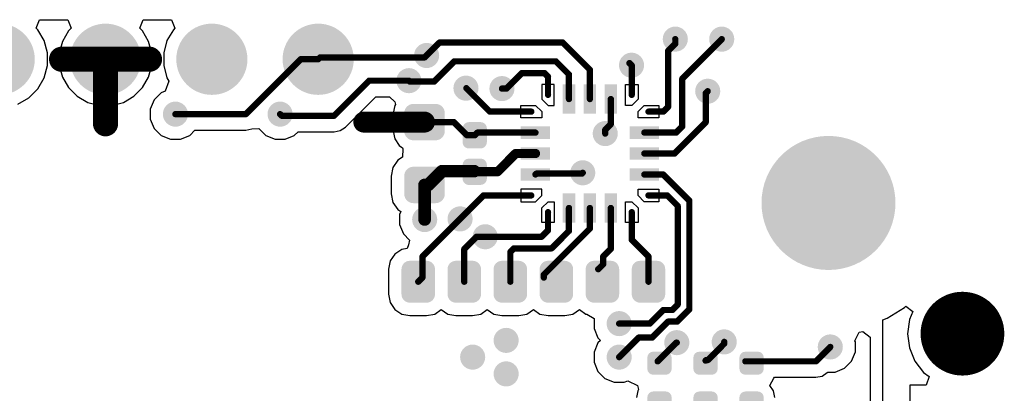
# Model space of a CAD drawing. Header units: inches. Extents: x 0.3 to 40.7, y 0.3 to 25.1.
# Tile 7 of 7: x 17.2 to 40.7, y 16.1 to 25.1. Entities that reach past the tile are written whole.
import ezdxf

# ---------------------------------------------------------------- set-up
doc = ezdxf.new("R2010")
doc.units = ezdxf.units.IN
for name, color, linetype in [('Pad Holes', 156, 'Continuous'), ('TOP', 1, 'Continuous'), ('Via Holes', 16, 'Continuous')]:
    doc.layers.add(name, color=color, linetype=linetype)

# ---------------------------------------------------------------- blocks, each defined once
blk = doc.blocks.new('RES_0402_2961')
at = {"layer": 'TOP'}
h = blk.add_hatch(color=1, dxfattribs=at)
edge = h.paths.add_edge_path()
edge.add_arc((-0.34, -0.15), 0.14, 270, 360)
edge.add_line((-0.2, -0.15), (-0.2, 0.15))
edge.add_arc((-0.34, 0.15), 0.14, 0, 90)
edge.add_line((-0.34, 0.29), (-0.61, 0.29))
edge.add_arc((-0.61, 0.15), 0.14, 90, 180)
edge.add_line((-0.75, 0.15), (-0.75, -0.15))
edge.add_arc((-0.61, -0.15), 0.14, 180, 270)
edge.add_line((-0.61, -0.29), (-0.34, -0.29))
h = blk.add_hatch(color=1, dxfattribs=at)
edge = h.paths.add_edge_path()
edge.add_arc((0.34, 0.15), 0.14, 90, 180)
edge.add_line((0.2, 0.15), (0.2, -0.15))
edge.add_arc((0.34, -0.15), 0.14, 180, 270)
edge.add_line((0.34, -0.29), (0.61, -0.29))
edge.add_arc((0.61, -0.15), 0.14, 270, 360)
edge.add_line((0.75, -0.15), (0.75, 0.15))
edge.add_arc((0.61, 0.15), 0.14, 0, 90)
edge.add_line((0.61, 0.29), (0.34, 0.29))
blk = doc.blocks.new('F_____________1___F_________1_2964')
at = {"layer": 'TOP'}
h = blk.add_hatch(color=1, dxfattribs=at)
edge = h.paths.add_edge_path()
edge.add_arc((0, 0), 0.5, 0, 360)
for points, const_width in [([(0.5, 0, 1), (-0.5, 0, 1)], 1), ([(-0.75, 0, 1), (-0.25, 0, 1)], 0.5), ([(0.25, 0, 1), (0.75, 0, 1)], 0.5)]:
    blk.add_lwpolyline(points, format="xyb", close=True, dxfattribs=dict(at, const_width=const_width))
blk = doc.blocks.new('CAP_0603_2965')
at = {"layer": 'TOP'}
h = blk.add_hatch(color=1, dxfattribs=at)
edge = h.paths.add_edge_path()
edge.add_arc((-0.537, -0.263), 0.222, 270, 360)
edge.add_line((-0.315, -0.263), (-0.315, 0.263))
edge.add_arc((-0.537, 0.263), 0.222, 0, 90)
edge.add_line((-0.537, 0.485), (-0.963, 0.485))
edge.add_arc((-0.963, 0.263), 0.222, 90, 180)
edge.add_line((-1.185, 0.263), (-1.185, -0.263))
edge.add_arc((-0.963, -0.263), 0.222, 180, 270)
edge.add_line((-0.963, -0.485), (-0.537, -0.485))
h = blk.add_hatch(color=1, dxfattribs=at)
edge = h.paths.add_edge_path()
edge.add_arc((0.537, 0.263), 0.222, 90, 180)
edge.add_line((0.315, 0.263), (0.315, -0.263))
edge.add_arc((0.537, -0.263), 0.222, 180, 270)
edge.add_line((0.537, -0.485), (0.963, -0.485))
edge.add_arc((0.963, -0.263), 0.222, 270, 360)
edge.add_line((1.185, -0.263), (1.185, 0.263))
edge.add_arc((0.963, 0.263), 0.222, 0, 90)
edge.add_line((0.963, 0.485), (0.537, 0.485))
blk = doc.blocks.new('CAP_0402_2966')
at = {"layer": 'TOP'}
h = blk.add_hatch(color=1, dxfattribs=at)
edge = h.paths.add_edge_path()
edge.add_arc((-0.271, -0.139), 0.151, 270, 360)
edge.add_line((-0.12, -0.139), (-0.12, 0.139))
edge.add_arc((-0.271, 0.139), 0.151, 0, 90)
edge.add_line((-0.271, 0.29), (-0.599, 0.29))
edge.add_arc((-0.599, 0.139), 0.151, 90, 180)
edge.add_line((-0.75, 0.139), (-0.75, -0.139))
edge.add_arc((-0.599, -0.139), 0.151, 180, 270)
edge.add_line((-0.599, -0.29), (-0.271, -0.29))
h = blk.add_hatch(color=1, dxfattribs=at)
edge = h.paths.add_edge_path()
edge.add_arc((0.271, 0.139), 0.151, 90, 180)
edge.add_line((0.12, 0.139), (0.12, -0.139))
edge.add_arc((0.271, -0.139), 0.151, 180, 270)
edge.add_line((0.271, -0.29), (0.599, -0.29))
edge.add_arc((0.599, -0.139), 0.151, 270, 360)
edge.add_line((0.75, -0.139), (0.75, 0.139))
edge.add_arc((0.599, 0.139), 0.151, 0, 90)
edge.add_line((0.599, 0.29), (0.271, 0.29))
blk = doc.blocks.new('RES_0402_2967')
at = {"layer": 'TOP'}
h = blk.add_hatch(color=1, dxfattribs=at)
edge = h.paths.add_edge_path()
edge.add_arc((-0.34, -0.15), 0.14, 270, 360)
edge.add_line((-0.2, -0.15), (-0.2, 0.15))
edge.add_arc((-0.34, 0.15), 0.14, 0, 90)
edge.add_line((-0.34, 0.29), (-0.61, 0.29))
edge.add_arc((-0.61, 0.15), 0.14, 90, 180)
edge.add_line((-0.75, 0.15), (-0.75, -0.15))
edge.add_arc((-0.61, -0.15), 0.14, 180, 270)
edge.add_line((-0.61, -0.29), (-0.34, -0.29))
h = blk.add_hatch(color=1, dxfattribs=at)
edge = h.paths.add_edge_path()
edge.add_arc((0.34, 0.15), 0.14, 90, 180)
edge.add_line((0.2, 0.15), (0.2, -0.15))
edge.add_arc((0.34, -0.15), 0.14, 180, 270)
edge.add_line((0.34, -0.29), (0.61, -0.29))
edge.add_arc((0.61, -0.15), 0.14, 270, 360)
edge.add_line((0.75, -0.15), (0.75, 0.15))
edge.add_arc((0.61, 0.15), 0.14, 0, 90)
edge.add_line((0.61, 0.29), (0.34, 0.29))
blk = doc.blocks.new('RES_0402_2969')
at = {"layer": 'TOP'}
h = blk.add_hatch(color=1, dxfattribs=at)
edge = h.paths.add_edge_path()
edge.add_arc((-0.34, -0.15), 0.14, 270, 360)
edge.add_line((-0.2, -0.15), (-0.2, 0.15))
edge.add_arc((-0.34, 0.15), 0.14, 0, 90)
edge.add_line((-0.34, 0.29), (-0.61, 0.29))
edge.add_arc((-0.61, 0.15), 0.14, 90, 180)
edge.add_line((-0.75, 0.15), (-0.75, -0.15))
edge.add_arc((-0.61, -0.15), 0.14, 180, 270)
edge.add_line((-0.61, -0.29), (-0.34, -0.29))
h = blk.add_hatch(color=1, dxfattribs=at)
edge = h.paths.add_edge_path()
edge.add_arc((0.34, 0.15), 0.14, 90, 180)
edge.add_line((0.2, 0.15), (0.2, -0.15))
edge.add_arc((0.34, -0.15), 0.14, 180, 270)
edge.add_line((0.34, -0.29), (0.61, -0.29))
edge.add_arc((0.61, -0.15), 0.14, 270, 360)
edge.add_line((0.75, -0.15), (0.75, 0.15))
edge.add_arc((0.61, 0.15), 0.14, 0, 90)
edge.add_line((0.61, 0.29), (0.34, 0.29))
blk = doc.blocks.new('UFQFPN20_2972')
at = {"layer": 'TOP'}
for points in [[(-0.65, 1.65), (-0.35, 1.65), (-0.35, 0.95), (-0.65, 0.95)], [(-0.15, 1.65), (0.15, 1.65), (0.15, 0.95), (-0.15, 0.95)], [(0.35, 1.65), (0.65, 1.65), (0.65, 0.95), (0.35, 0.95)], [(-1.65, 0.35), (-1.65, 0.65), (-0.95, 0.65), (-0.95, 0.35)], [(0.95, 0.35), (0.95, 0.65), (1.65, 0.65), (1.65, 0.35)], [(-1.65, -0.15), (-1.65, 0.15), (-0.95, 0.15), (-0.95, -0.15)], [(0.95, -0.15), (0.95, 0.15), (1.65, 0.15), (1.65, -0.15)], [(-1.65, -0.65), (-1.65, -0.35), (-0.95, -0.35), (-0.95, -0.65)], [(0.95, -0.65), (0.95, -0.35), (1.65, -0.35), (1.65, -0.65)], [(-0.65, -0.95), (-0.35, -0.95), (-0.35, -1.65), (-0.65, -1.65)], [(-0.15, -0.95), (0.15, -0.95), (0.15, -1.65), (-0.15, -1.65)], [(0.35, -0.95), (0.65, -0.95), (0.65, -1.65), (0.35, -1.65)]]:
    blk.add_hatch(color=1, dxfattribs=at).paths.add_polyline_path(points)
for p, q in [((-1.15, 1.65), (-1.15, 1.3)), ((-0.85, 1.65), (-1.15, 1.65)), ((-0.85, 1.15), (-0.85, 1.65)), ((0.85, 1.15), (0.85, 1.65)), ((0.85, 1.65), (1.15, 1.65)), ((1.15, 1.65), (1.15, 1.3)), ((-1.15, 1.3), (-1, 1.15)), ((1.15, 1.3), (1, 1.15)), ((-1.65, 0.85), (-1.65, 1.15)), ((-1.65, 1.15), (-1.3, 1.15)), ((-1.3, 1.15), (-1.15, 1)), ((-1.15, 1), (-1.15, 0.85)), ((-1, 1.15), (-0.85, 1.15)), ((1, 1.15), (0.85, 1.15)), ((1.15, 1), (1.3, 1.15)), ((1.15, 0.85), (1.15, 1)), ((1.3, 1.15), (1.65, 1.15)), ((1.65, 1.15), (1.65, 0.85)), ((-1.15, 0.85), (-1.65, 0.85)), ((1.65, 0.85), (1.15, 0.85)), ((-1.15, -0.85), (-1.65, -0.85)), ((-1.65, -0.85), (-1.65, -1.15)), ((-1.15, -1), (-1.15, -0.85)), ((1.15, -0.85), (1.65, -0.85)), ((1.15, -1), (1.15, -0.85)), ((1.65, -0.85), (1.65, -1.15)), ((-1.65, -1.15), (-1.3, -1.15)), ((-1.3, -1.15), (-1.15, -1)), ((-1.15, -1.3), (-1, -1.15)), ((-1, -1.15), (-0.85, -1.15)), ((-0.85, -1.15), (-0.85, -1.65)), ((0.85, -1.65), (0.85, -1.15)), ((0.85, -1.15), (1, -1.15)), ((1, -1.15), (1.15, -1.3)), ((1.3, -1.15), (1.15, -1)), ((1.65, -1.15), (1.3, -1.15)), ((-1.15, -1.65), (-1.15, -1.3)), ((1.15, -1.3), (1.15, -1.65)), ((-0.85, -1.65), (-1.15, -1.65)), ((1.15, -1.65), (0.85, -1.65))]:
    blk.add_line(p, q, dxfattribs=at)
blk = doc.blocks.new('PIN_HEADER_2_54___VERT__1_4POS_F_________1_3018')
at = {"layer": 'Pad Holes'}
h = blk.add_hatch(color=7, dxfattribs=at)
edge = h.paths.add_edge_path()
edge.add_arc((-3.81, 0), 0.5, 0, 360)
h = blk.add_hatch(color=7, dxfattribs=at)
edge = h.paths.add_edge_path()
edge.add_arc((-1.27, 0), 0.5, 0, 360)
h = blk.add_hatch(color=7, dxfattribs=at)
edge = h.paths.add_edge_path()
edge.add_arc((1.27, 0), 0.5, 0, 360)
h = blk.add_hatch(color=7, dxfattribs=at)
edge = h.paths.add_edge_path()
edge.add_arc((3.81, 0), 0.5, 0, 360)
at = {"layer": 'TOP'}
h = blk.add_hatch(color=1, dxfattribs=at)
edge = h.paths.add_edge_path()
edge.add_arc((-3.81, 0), 0.85, 0, 360)
h = blk.add_hatch(color=1, dxfattribs=at)
edge = h.paths.add_edge_path()
edge.add_arc((-1.27, 0), 0.85, 0, 360)
h = blk.add_hatch(color=1, dxfattribs=at)
edge = h.paths.add_edge_path()
edge.add_arc((1.27, 0), 0.85, 0, 360)
h = blk.add_hatch(color=1, dxfattribs=at)
edge = h.paths.add_edge_path()
edge.add_arc((3.81, 0), 0.85, 0, 360)

msp = doc.modelspace()

# ---------------------------------------------------------------- hatches: boundary and pattern name
at = {"layer": 'Pad Holes'}
h = msp.add_hatch(color=7, dxfattribs=at)
edge = h.paths.add_edge_path()
edge.add_arc((36.5, 20.68), 1.6, 0, 360)
at = {"layer": 'TOP'}
h = msp.add_hatch(color=1, dxfattribs=at)
edge = h.paths.add_edge_path()
edge.add_arc((32.841, 24.591), 0.3, 0, 360)
h = msp.add_hatch(color=1, dxfattribs=at)
edge = h.paths.add_edge_path()
edge.add_arc((33.95, 24.59), 0.3, 0, 360)
h = msp.add_hatch(color=1, dxfattribs=at)
edge = h.paths.add_edge_path()
edge.add_arc((26.9, 24.2), 0.3, 0, 360)
h = msp.add_hatch(color=1, dxfattribs=at)
edge = h.paths.add_edge_path()
edge.add_arc((31.795, 23.968), 0.3, 0, 360)
h = msp.add_hatch(color=1, dxfattribs=at)
edge = h.paths.add_edge_path()
edge.add_arc((26.477, 23.599), 0.3, 0, 360)
h = msp.add_hatch(color=1, dxfattribs=at)
edge = h.paths.add_edge_path()
edge.add_arc((27.84, 23.42), 0.3, 0, 360)
h = msp.add_hatch(color=1, dxfattribs=at)
edge = h.paths.add_edge_path()
edge.add_arc((28.7, 23.41), 0.3, 0, 360)
h = msp.add_hatch(color=1, dxfattribs=at)
edge = h.paths.add_edge_path()
edge.add_arc((33.615, 23.347), 0.3, 0, 360)
h = msp.add_hatch(color=1, dxfattribs=at)
edge = h.paths.add_edge_path()
edge.add_arc((20.9, 22.8), 0.3, 0, 360)
h = msp.add_hatch(color=1, dxfattribs=at)
edge = h.paths.add_edge_path()
edge.add_arc((23.4, 22.8), 0.3, 0, 360)
h = msp.add_hatch(color=1, dxfattribs=at)
edge = h.paths.add_edge_path()
edge.add_arc((31.167, 22.336), 0.3, 0, 360)
h = msp.add_hatch(color=1, dxfattribs=at)
edge = h.paths.add_edge_path()
edge.add_arc((36.5, 20.68), 1.5, 0, 360)
h = msp.add_hatch(color=1, dxfattribs=at)
edge = h.paths.add_edge_path()
edge.add_arc((30.63, 21.4), 0.3, 0, 360)
h = msp.add_hatch(color=1, dxfattribs=at)
edge = h.paths.add_edge_path()
edge.add_arc((26.854, 20.284), 0.3, 0, 360)
h = msp.add_hatch(color=1, dxfattribs=at)
edge = h.paths.add_edge_path()
edge.add_arc((27.7, 20.3), 0.3, 0, 360)
h = msp.add_hatch(color=1, dxfattribs=at)
edge = h.paths.add_edge_path()
edge.add_arc((28.3, 19.873), 0.3, 0, 360)
h = msp.add_hatch(color=1, dxfattribs=at)
edge = h.paths.add_edge_path()
edge.add_arc((26.9, 18.5), 0.2, 270, 360)
edge.add_line((27.1, 18.5), (27.1, 19.1))
edge.add_arc((26.9, 19.1), 0.2, 0, 90)
edge.add_line((26.9, 19.3), (26.5, 19.3))
edge.add_arc((26.5, 19.1), 0.2, 90, 180)
edge.add_line((26.3, 19.1), (26.3, 18.5))
edge.add_arc((26.5, 18.5), 0.2, 180, 270)
edge.add_line((26.5, 18.3), (26.9, 18.3))
h = msp.add_hatch(color=1, dxfattribs=at)
edge = h.paths.add_edge_path()
edge.add_arc((28, 18.5), 0.2, 270, 360)
edge.add_line((28.2, 18.5), (28.2, 19.1))
edge.add_arc((28, 19.1), 0.2, 0, 90)
edge.add_line((28, 19.3), (27.6, 19.3))
edge.add_arc((27.6, 19.1), 0.2, 90, 180)
edge.add_line((27.4, 19.1), (27.4, 18.5))
edge.add_arc((27.6, 18.5), 0.2, 180, 270)
edge.add_line((27.6, 18.3), (28, 18.3))
h = msp.add_hatch(color=1, dxfattribs=at)
edge = h.paths.add_edge_path()
edge.add_arc((28.7, 19.1), 0.2, 90, 180)
edge.add_line((28.5, 19.1), (28.5, 18.5))
edge.add_arc((28.7, 18.5), 0.2, 180, 270)
edge.add_line((28.7, 18.3), (29.1, 18.3))
edge.add_arc((29.1, 18.5), 0.2, 270, 360)
edge.add_line((29.3, 18.5), (29.3, 19.1))
edge.add_arc((29.1, 19.1), 0.2, 0, 90)
edge.add_line((29.1, 19.3), (28.7, 19.3))
h = msp.add_hatch(color=1, dxfattribs=at)
edge = h.paths.add_edge_path()
edge.add_arc((29.8, 19.1), 0.2, 90, 180)
edge.add_line((29.6, 19.1), (29.6, 18.5))
edge.add_arc((29.8, 18.5), 0.2, 180, 270)
edge.add_line((29.8, 18.3), (30.2, 18.3))
edge.add_arc((30.2, 18.5), 0.2, 270, 360)
edge.add_line((30.4, 18.5), (30.4, 19.1))
edge.add_arc((30.2, 19.1), 0.2, 0, 90)
edge.add_line((30.2, 19.3), (29.8, 19.3))
h = msp.add_hatch(color=1, dxfattribs=at)
edge = h.paths.add_edge_path()
edge.add_arc((30.9, 19.1), 0.2, 90, 180)
edge.add_line((30.7, 19.1), (30.7, 18.5))
edge.add_arc((30.9, 18.5), 0.2, 180, 270)
edge.add_line((30.9, 18.3), (31.3, 18.3))
edge.add_arc((31.3, 18.5), 0.2, 270, 360)
edge.add_line((31.5, 18.5), (31.5, 19.1))
edge.add_arc((31.3, 19.1), 0.2, 0, 90)
edge.add_line((31.3, 19.3), (30.9, 19.3))
h = msp.add_hatch(color=1, dxfattribs=at)
edge = h.paths.add_edge_path()
edge.add_arc((32, 19.1), 0.2, 90, 180)
edge.add_line((31.8, 19.1), (31.8, 18.5))
edge.add_arc((32, 18.5), 0.2, 180, 270)
edge.add_line((32, 18.3), (32.4, 18.3))
edge.add_arc((32.4, 18.5), 0.2, 270, 360)
edge.add_line((32.6, 18.5), (32.6, 19.1))
edge.add_arc((32.4, 19.1), 0.2, 0, 90)
edge.add_line((32.4, 19.3), (32, 19.3))
h = msp.add_hatch(color=1, dxfattribs=at)
edge = h.paths.add_edge_path()
edge.add_arc((31.5, 17.8), 0.3, 0, 360)
h = msp.add_hatch(color=1, dxfattribs=at)
edge = h.paths.add_edge_path()
edge.add_arc((28.8, 17.4), 0.3, 0, 360)
h = msp.add_hatch(color=1, dxfattribs=at)
edge = h.paths.add_edge_path()
edge.add_arc((32.877, 17.346), 0.3, 0, 360)
h = msp.add_hatch(color=1, dxfattribs=at)
edge = h.paths.add_edge_path()
edge.add_arc((34.009, 17.364), 0.3, 0, 360)
h = msp.add_hatch(color=1, dxfattribs=at)
edge = h.paths.add_edge_path()
edge.add_arc((36.543, 17.243), 0.3, 0, 360)
h = msp.add_hatch(color=1, dxfattribs=at)
edge = h.paths.add_edge_path()
edge.add_arc((28, 17), 0.3, 0, 360)
h = msp.add_hatch(color=1, dxfattribs=at)
edge = h.paths.add_edge_path()
edge.add_arc((31.5, 17), 0.3, 0, 360)
h = msp.add_hatch(color=1, dxfattribs=at)
edge = h.paths.add_edge_path()
edge.add_arc((28.8, 16.6), 0.3, 0, 360)
at = {"layer": 'Via Holes'}
h = msp.add_hatch(color=7, dxfattribs=at)
edge = h.paths.add_edge_path()
edge.add_arc((32.841, 24.591), 0.15, 0, 360)
h = msp.add_hatch(color=7, dxfattribs=at)
edge = h.paths.add_edge_path()
edge.add_arc((33.95, 24.59), 0.15, 0, 360)
h = msp.add_hatch(color=7, dxfattribs=at)
edge = h.paths.add_edge_path()
edge.add_arc((26.9, 24.2), 0.15, 0, 360)
h = msp.add_hatch(color=7, dxfattribs=at)
edge = h.paths.add_edge_path()
edge.add_arc((31.795, 23.968), 0.15, 0, 360)
h = msp.add_hatch(color=7, dxfattribs=at)
edge = h.paths.add_edge_path()
edge.add_arc((26.477, 23.599), 0.15, 0, 360)
h = msp.add_hatch(color=7, dxfattribs=at)
edge = h.paths.add_edge_path()
edge.add_arc((27.84, 23.42), 0.15, 0, 360)
h = msp.add_hatch(color=7, dxfattribs=at)
edge = h.paths.add_edge_path()
edge.add_arc((28.7, 23.41), 0.15, 0, 360)
h = msp.add_hatch(color=7, dxfattribs=at)
edge = h.paths.add_edge_path()
edge.add_arc((33.615, 23.347), 0.15, 0, 360)
h = msp.add_hatch(color=7, dxfattribs=at)
edge = h.paths.add_edge_path()
edge.add_arc((20.9, 22.8), 0.15, 0, 360)
h = msp.add_hatch(color=7, dxfattribs=at)
edge = h.paths.add_edge_path()
edge.add_arc((23.4, 22.8), 0.15, 0, 360)
h = msp.add_hatch(color=7, dxfattribs=at)
edge = h.paths.add_edge_path()
edge.add_arc((31.167, 22.336), 0.15, 0, 360)
h = msp.add_hatch(color=7, dxfattribs=at)
edge = h.paths.add_edge_path()
edge.add_arc((30.63, 21.4), 0.15, 0, 360)
h = msp.add_hatch(color=7, dxfattribs=at)
edge = h.paths.add_edge_path()
edge.add_arc((26.854, 20.284), 0.15, 0, 360)
h = msp.add_hatch(color=7, dxfattribs=at)
edge = h.paths.add_edge_path()
edge.add_arc((27.7, 20.3), 0.15, 0, 360)
h = msp.add_hatch(color=7, dxfattribs=at)
edge = h.paths.add_edge_path()
edge.add_arc((28.3, 19.873), 0.15, 0, 360)
h = msp.add_hatch(color=7, dxfattribs=at)
edge = h.paths.add_edge_path()
edge.add_arc((31.5, 17.8), 0.15, 0, 360)
h = msp.add_hatch(color=7, dxfattribs=at)
edge = h.paths.add_edge_path()
edge.add_arc((28.8, 17.4), 0.15, 0, 360)
h = msp.add_hatch(color=7, dxfattribs=at)
edge = h.paths.add_edge_path()
edge.add_arc((32.877, 17.346), 0.15, 0, 360)
h = msp.add_hatch(color=7, dxfattribs=at)
edge = h.paths.add_edge_path()
edge.add_arc((34.009, 17.364), 0.15, 0, 360)
h = msp.add_hatch(color=7, dxfattribs=at)
edge = h.paths.add_edge_path()
edge.add_arc((36.543, 17.243), 0.15, 0, 360)
h = msp.add_hatch(color=7, dxfattribs=at)
edge = h.paths.add_edge_path()
edge.add_arc((28, 17), 0.15, 0, 360)
h = msp.add_hatch(color=7, dxfattribs=at)
edge = h.paths.add_edge_path()
edge.add_arc((31.5, 17), 0.15, 0, 360)
h = msp.add_hatch(color=7, dxfattribs=at)
edge = h.paths.add_edge_path()
edge.add_arc((28.8, 16.6), 0.15, 0, 360)

# ---------------------------------------------------------------- linework, layer by layer
at = {"layer": 'TOP'}
for p, q in [((17.572, 24.854), (17.655, 25.054)), ((17.655, 25.054), (18.33, 25.054)), ((18.33, 25.054), (18.413, 24.854)), ((20.047, 24.854), (20.13, 25.054)), ((20.13, 25.054), (20.805, 25.054)), ((20.805, 25.054), (20.888, 24.854)), ((17.61, 24.816), (17.572, 24.854)), ((17.762, 24.554), (17.61, 24.816)), ((18.347, 24.788), (18.201, 24.536)), ((18.413, 24.854), (18.347, 24.788)), ((20.113, 24.788), (20.047, 24.854)), ((20.259, 24.536), (20.113, 24.788)), ((20.85, 24.816), (20.698, 24.554)), ((20.888, 24.854), (20.85, 24.816)), ((17.84, 24.261), (17.762, 24.554)), ((18.201, 24.536), (18.126, 24.255)), ((20.334, 24.255), (20.259, 24.536)), ((20.698, 24.554), (20.62, 24.261)), ((17.84, 23.959), (17.84, 24.261)), ((18.126, 24.255), (18.126, 24.21)), ((20.334, 24.21), (20.334, 24.255)), ((20.62, 24.261), (20.62, 23.959)), ((18.126, 24.21), (20.334, 24.21)), ((19.13, 24.01), (18.126, 24.01)), ((18.126, 24.01), (18.126, 23.965)), ((19.13, 23.006), (19.13, 24.01)), ((20.334, 24.01), (19.33, 24.01)), ((19.33, 24.01), (19.33, 23.006)), ((20.334, 23.965), (20.334, 24.01)), ((17.762, 23.666), (17.84, 23.959)), ((18.126, 23.965), (18.201, 23.684)), ((20.259, 23.684), (20.334, 23.965)), ((20.62, 23.959), (20.698, 23.666)), ((17.61, 23.404), (17.762, 23.666)), ((18.201, 23.684), (18.347, 23.432)), ((20.113, 23.432), (20.259, 23.684)), ((20.745, 23.584), (20.652, 23.347)), ((20.698, 23.666), (20.745, 23.585)), ((20.745, 23.585), (20.745, 23.584)), ((17.396, 23.19), (17.61, 23.404)), ((18.347, 23.432), (18.552, 23.227)), ((19.908, 23.227), (20.113, 23.432)), ((20.56, 23.309), (20.391, 23.14)), ((20.652, 23.347), (20.56, 23.309)), ((17.134, 23.038), (17.396, 23.19)), ((18.552, 23.227), (18.804, 23.081)), ((18.804, 23.081), (19.085, 23.006)), ((19.375, 23.006), (19.656, 23.081)), ((19.656, 23.081), (19.908, 23.227)), ((20.391, 23.14), (20.3, 22.919)), ((24.961, 22.492), (25.685, 23.216)), ((25.685, 23.216), (26.011, 23.216)), ((26.011, 23.216), (26.137, 23.09)), ((26.137, 23.09), (26.155, 23.033)), ((19.085, 23.006), (19.13, 23.006)), ((19.33, 23.006), (19.375, 23.006)), ((20.3, 22.919), (20.3, 22.681)), ((26.139, 23.009), (26.102, 22.823)), ((26.102, 22.823), (26.102, 22.71)), ((26.155, 23.033), (26.139, 23.009)), ((20.3, 22.681), (20.391, 22.46)), ((26.102, 22.71), (26.85, 22.71)), ((26.85, 22.71), (26.85, 22.51)), ((20.391, 22.46), (20.56, 22.291)), ((21.24, 22.291), (21.366, 22.418)), ((21.366, 22.418), (22.581, 22.418)), ((22.581, 22.418), (22.727, 22.447)), ((22.727, 22.447), (22.891, 22.46)), ((22.891, 22.46), (23.06, 22.291)), ((23.74, 22.291), (23.828, 22.38)), ((23.828, 22.38), (24.69, 22.38)), ((24.69, 22.38), (24.837, 22.409)), ((24.837, 22.409), (24.961, 22.492)), ((26.85, 22.51), (26.102, 22.51)), ((26.102, 22.51), (26.102, 22.397)), ((26.102, 22.397), (26.139, 22.211)), ((20.56, 22.291), (20.781, 22.2)), ((20.781, 22.2), (21.019, 22.2)), ((21.019, 22.2), (21.24, 22.291)), ((23.06, 22.291), (23.281, 22.2)), ((23.281, 22.2), (23.519, 22.2)), ((23.519, 22.2), (23.74, 22.291)), ((26.139, 22.211), (26.244, 22.054)), ((26.244, 22.054), (26.326, 21.999)), ((26.333, 21.975), (26.325, 21.775)), ((26.326, 21.999), (26.333, 21.975)), ((26.211, 21.699), (26.095, 21.527)), ((26.325, 21.775), (26.211, 21.699)), ((26.095, 21.527), (26.055, 21.323)), ((26.055, 21.323), (26.055, 20.897)), ((26.055, 20.897), (26.095, 20.693)), ((26.095, 20.693), (26.211, 20.521)), ((26.211, 20.521), (26.282, 20.473)), ((26.282, 20.473), (26.254, 20.403)), ((26.254, 20.403), (26.254, 20.165)), ((26.254, 20.165), (26.345, 19.944)), ((26.345, 19.944), (26.495, 19.794)), ((26.495, 19.794), (26.47, 19.681)), ((26.305, 19.571), (26.14, 19.46)), ((26.432, 19.596), (26.305, 19.571)), ((26.47, 19.681), (26.432, 19.596)), ((26.029, 19.295), (25.99, 19.1)), ((26.14, 19.46), (26.029, 19.295)), ((25.99, 19.1), (25.99, 18.5)), ((25.99, 18.5), (26.029, 18.305)), ((26.029, 18.305), (26.14, 18.14)), ((26.14, 18.14), (26.305, 18.029)), ((27.095, 18.029), (27.25, 18.133)), ((27.25, 18.133), (27.405, 18.029)), ((28.195, 18.029), (28.35, 18.133)), ((28.35, 18.133), (28.505, 18.029)), ((29.295, 18.029), (29.45, 18.133)), ((29.45, 18.133), (29.605, 18.029)), ((30.395, 18.029), (30.55, 18.133)), ((30.55, 18.133), (30.705, 18.029)), ((37.9, 17.932), (38.313, 18.185)), ((38.313, 18.185), (38.347, 18.214)), ((38.347, 18.214), (38.514, 18.093)), ((26.305, 18.029), (26.5, 17.99)), ((26.5, 17.99), (26.9, 17.99)), ((26.9, 17.99), (27.095, 18.029)), ((27.405, 18.029), (27.6, 17.99)), ((27.6, 17.99), (28, 17.99)), ((28, 17.99), (28.195, 18.029)), ((28.505, 18.029), (28.7, 17.99)), ((28.7, 17.99), (29.1, 17.99)), ((29.1, 17.99), (29.295, 18.029)), ((29.605, 18.029), (29.8, 17.99)), ((29.8, 17.99), (30.2, 17.99)), ((30.2, 17.99), (30.395, 18.029)), ((30.705, 18.029), (30.727, 18.025)), ((30.727, 18.025), (30.9, 17.919)), ((30.9, 17.919), (30.9, 17.681)), ((37.8, 17.89), (37.9, 17.932)), ((37.8, 13.273), (37.8, 17.89)), ((38.433, 17.899), (38.389, 17.56)), ((38.514, 18.093), (38.433, 17.899)), ((30.9, 17.681), (30.991, 17.46)), ((30.991, 17.46), (31.051, 17.4)), ((37.13, 17.392), (37.229, 17.593)), ((37.229, 17.593), (37.321, 17.615)), ((37.321, 17.615), (37.494, 17.479)), ((37.494, 17.479), (37.494, 13.831)), ((38.389, 17.56), (38.433, 17.221)), ((30.991, 17.34), (30.9, 17.119)), ((31.051, 17.4), (30.991, 17.34)), ((37.143, 17.362), (37.13, 17.392)), ((37.143, 17.123), (37.143, 17.362)), ((38.433, 17.221), (38.564, 16.904)), ((30.9, 17.119), (30.9, 16.881)), ((37.051, 16.903), (37.143, 17.123)), ((30.9, 16.881), (30.991, 16.66)), ((36.662, 16.643), (36.883, 16.734)), ((36.883, 16.734), (37.051, 16.903)), ((38.564, 16.904), (38.773, 16.633)), ((30.991, 16.66), (31.16, 16.491)), ((31.16, 16.491), (31.381, 16.4)), ((35.097, 16.324), (35.195, 16.499)), ((35.195, 16.499), (35.207, 16.518)), ((35.207, 16.518), (36.2, 16.518)), ((36.2, 16.518), (36.346, 16.547)), ((36.346, 16.547), (36.47, 16.63)), ((36.47, 16.63), (36.483, 16.643)), ((36.483, 16.643), (36.662, 16.643)), ((38.773, 16.633), (38.902, 16.534)), ((38.902, 16.534), (38.834, 16.334)), ((31.381, 16.4), (31.619, 16.4)), ((31.619, 16.4), (31.709, 16.437)), ((31.709, 16.437), (31.936, 16.326)), ((31.936, 16.326), (31.965, 16.228)), ((35.184, 16.194), (35.097, 16.324)), ((38.834, 16.334), (38.447, 16.334)), ((38.447, 16.334), (38.447, 15.58)), ((31.942, 16.194), (31.911, 16.04)), ((31.965, 16.228), (31.942, 16.194)), ((35.215, 16.04), (35.184, 16.194))]:
    msp.add_line(p, q, dxfattribs=at)
for points, const_width in [([(26.9, 24.2), (27.21, 24.51)], 0.15), ([(27.21, 24.51), (30.151, 24.51)], 0.15), ([(30.151, 24.51), (30.8, 23.861)], 0.15), ([(32.671, 24.312), (32.841, 24.482)], 0.15), ([(32.841, 24.482), (32.841, 24.591)], 0.15), ([(33.008, 23.648), (33.95, 24.59)], 0.15), ([(18.18, 24.11), (19.23, 24.11)], 0.6), ([(19.23, 24.11), (20.28, 24.11)], 0.6), ([(19.23, 22.57), (19.23, 24.11)], 0.6), ([(24.31, 24.11), (24.355, 24.155)], 0.15), ([(24.355, 24.155), (26.855, 24.155)], 0.15), ([(26.855, 24.155), (26.9, 24.2)], 0.15), ([(32.671, 22.977), (32.671, 24.312)], 0.15), ([(22.581, 22.8), (23.891, 24.11)], 0.15), ([(23.891, 24.11), (24.31, 24.11)], 0.15), ([(27.077, 23.577), (27.56, 24.06)], 0.15), ([(27.56, 24.06), (29.988, 24.06)], 0.15), ([(29.988, 24.06), (30.3, 23.748)], 0.15), ([(31.744, 24.019), (31.795, 23.968)], 0.15), ([(31.795, 23.968), (31.8, 23.963)], 0.15), ([(31.8, 23.26), (31.8, 23.963)], 0.15), ([(28.808, 23.41), (29.178, 23.781)], 0.15), ([(29.178, 23.781), (29.712, 23.781)], 0.15), ([(29.712, 23.781), (29.8, 23.693)], 0.15), ([(29.8, 23.26), (29.8, 23.693)], 0.15), ([(30.3, 23.16), (30.3, 23.748)], 0.15), ([(30.8, 23.16), (30.8, 23.861)], 0.15), ([(24.69, 22.762), (25.527, 23.599)], 0.15), ([(25.527, 23.599), (26.477, 23.599)], 0.15), ([(26.477, 23.599), (26.499, 23.577)], 0.15), ([(26.499, 23.577), (27.077, 23.577)], 0.15), ([(33.008, 22.508), (33.008, 23.648)], 0.15), ([(27.85, 23.42), (28.41, 22.86)], 0.15), ([(28.7, 23.41), (28.808, 23.41)], 0.15), ([(33.567, 23.3), (33.615, 23.347)], 0.15), ([(33.567, 22.605), (33.567, 23.3)], 0.15), ([(31.3, 22.562), (31.3, 23.16)], 0.15), ([(32.554, 22.86), (32.671, 22.977)], 0.15), ([(20.9, 22.8), (22.581, 22.8)], 0.15), ([(23.4, 22.8), (23.438, 22.762)], 0.15), ([(23.438, 22.762), (24.69, 22.762)], 0.15), ([(25.4, 22.61), (26.85, 22.61)], 0.5), ([(28.41, 22.86), (29.4, 22.86)], 0.15), ([(32.2, 22.86), (32.554, 22.86)], 0.15), ([(26.85, 22.61), (27.55, 22.61)], 0.15), ([(27.55, 22.61), (27.865, 22.295)], 0.15), ([(31.167, 22.429), (31.3, 22.562)], 0.15), ([(32.822, 21.86), (33.567, 22.605)], 0.15), ([(32.86, 22.36), (33.008, 22.508)], 0.15), ([(27.865, 22.295), (28.05, 22.295)], 0.15), ([(28.05, 22.295), (28.115, 22.36)], 0.15), ([(28.115, 22.36), (29.5, 22.36)], 0.15), ([(31.167, 22.336), (31.167, 22.429)], 0.15), ([(32.1, 22.36), (32.86, 22.36)], 0.15), ([(28.592, 21.425), (29.027, 21.86)], 0.22), ([(29.027, 21.86), (29.5, 21.86)], 0.22), ([(32.1, 21.86), (32.822, 21.86)], 0.15), ([(26.939, 21.11), (27.268, 21.439)], 0.3), ([(27.268, 21.439), (28.036, 21.439)], 0.3), ([(28.05, 21.425), (28.592, 21.425)], 0.22), ([(29.5, 21.36), (29.52, 21.38)], 0.15), ([(29.52, 21.38), (30.61, 21.38)], 0.15), ([(30.61, 21.38), (30.63, 21.4)], 0.15), ([(32.1, 21.36), (32.55, 21.36)], 0.15), ([(32.55, 21.36), (33.176, 20.734)], 0.15), ([(26.85, 21.11), (26.939, 21.11)], 0.3), ([(26.85, 21.11), (26.852, 21.108)], 0.3), ([(26.852, 20.286), (26.852, 21.108)], 0.3), ([(27.7, 20.3), (28.26, 20.86)], 0.15), ([(28.26, 20.86), (29.4, 20.86)], 0.15), ([(32.2, 20.86), (32.648, 20.86)], 0.15), ([(32.648, 20.86), (32.899, 20.609)], 0.15), ([(33.176, 18.141), (33.176, 20.734)], 0.15), ([(29.8, 20.028), (29.8, 20.46)], 0.15), ([(30.3, 20.012), (30.3, 20.56)], 0.15), ([(30.8, 20.068), (30.8, 20.56)], 0.15), ([(31.3, 19.583), (31.3, 20.56)], 0.15), ([(31.8, 19.8), (31.8, 20.46)], 0.15), ([(32.899, 18.255), (32.899, 20.609)], 0.15), ([(26.852, 20.286), (26.854, 20.284)], 0.3), ([(26.8, 19.4), (27.7, 20.3)], 0.15), ([(29.644, 19.873), (29.8, 20.028)], 0.15), ([(29.7, 18.968), (30.8, 20.068)], 0.15), ([(29.884, 19.596), (30.3, 20.012)], 0.15), ([(27.8, 19.581), (28.091, 19.873)], 0.15), ([(28.091, 19.873), (28.3, 19.873)], 0.15), ([(28.3, 19.873), (29.644, 19.873)], 0.15), ([(31.8, 19.8), (32.2, 19.4)], 0.15), ([(27.8, 18.8), (27.8, 19.581)], 0.15), ([(28.9, 19.508), (28.988, 19.596)], 0.15), ([(28.9, 18.8), (28.9, 19.508)], 0.15), ([(28.988, 19.596), (29.884, 19.596)], 0.15), ([(31.117, 19.4), (31.3, 19.583)], 0.15), ([(26.8, 18.9), (26.8, 19.4)], 0.15), ([(31.002, 19.1), (31.117, 19.215)], 0.15), ([(31.117, 19.215), (31.117, 19.4)], 0.15), ([(32.2, 18.8), (32.2, 19.4)], 0.15), ([(31, 19.1), (31.002, 19.1)], 0.15), ([(26.7, 18.8), (26.8, 18.9)], 0.15), ([(29.7, 18.9), (29.7, 18.968)], 0.15), ([(32.229, 17.8), (32.554, 18.125)], 0.15), ([(32.554, 18.125), (32.768, 18.125)], 0.15), ([(32.768, 18.125), (32.899, 18.255)], 0.15), ([(32.883, 17.848), (33.176, 18.141)], 0.15), ([(32.288, 17.467), (32.669, 17.848)], 0.15), ([(32.669, 17.848), (32.883, 17.848)], 0.15), ([(31.5, 17.8), (32.229, 17.8)], 0.15), ([(31.5, 17), (31.967, 17.467)], 0.15), ([(31.967, 17.467), (32.288, 17.467)], 0.15), ([(32.419, 16.899), (32.867, 17.346)], 0.15), ([(32.867, 17.346), (32.877, 17.346)], 0.15), ([(34.009, 17.321), (34.009, 17.364)], 0.15), ([(33.618, 16.93), (34.009, 17.321)], 0.15), ([(36.2, 16.9), (36.543, 17.243)], 0.15), ([(33.563, 16.918), (33.575, 16.93)], 0.15), ([(33.575, 16.93), (33.618, 16.93)], 0.15), ([(34.514, 16.9), (36.2, 16.9)], 0.15)]:
    msp.add_lwpolyline(points, dxfattribs=dict(at, const_width=const_width))
for points, const_width in [([(27.173, 24.51, 1), (27.248, 24.51, 1)], 0.075), ([(27.173, 24.51, 1), (27.248, 24.51, 1)], 0.075), ([(30.113, 24.51, 1), (30.188, 24.51, 1)], 0.075), ([(30.113, 24.51, 1), (30.188, 24.51, 1)], 0.075), ([(32.803, 24.591, 1), (32.878, 24.591, 1)], 0.075), ([(32.803, 24.482, 1), (32.878, 24.482, 1)], 0.075), ([(32.803, 24.482, 1), (32.878, 24.482, 1)], 0.075), ([(33.913, 24.59, 1), (33.988, 24.59, 1)], 0.075), ([(18.03, 24.11, 1), (18.33, 24.11, 1)], 0.3), ([(19.08, 24.11, 1), (19.38, 24.11, 1)], 0.3), ([(19.08, 24.11, 1), (19.38, 24.11, 1)], 0.3), ([(19.08, 24.11, 1), (19.38, 24.11, 1)], 0.3), ([(20.13, 24.11, 1), (20.43, 24.11, 1)], 0.3), ([(24.318, 24.155, 1), (24.393, 24.155, 1)], 0.075), ([(24.318, 24.155, 1), (24.393, 24.155, 1)], 0.075), ([(26.818, 24.155, 1), (26.893, 24.155, 1)], 0.075), ([(26.818, 24.155, 1), (26.893, 24.155, 1)], 0.075), ([(26.862, 24.2, 1), (26.938, 24.2, 1)], 0.075), ([(26.862, 24.2, 1), (26.938, 24.2, 1)], 0.075), ([(32.633, 24.312, 1), (32.708, 24.312, 1)], 0.075), ([(32.633, 24.312, 1), (32.708, 24.312, 1)], 0.075), ([(23.853, 24.11, 1), (23.928, 24.11, 1)], 0.075), ([(23.853, 24.11, 1), (23.928, 24.11, 1)], 0.075), ([(24.273, 24.11, 1), (24.348, 24.11, 1)], 0.075), ([(24.273, 24.11, 1), (24.348, 24.11, 1)], 0.075), ([(27.523, 24.06, 1), (27.598, 24.06, 1)], 0.075), ([(27.523, 24.06, 1), (27.598, 24.06, 1)], 0.075), ([(29.951, 24.06, 1), (30.026, 24.06, 1)], 0.075), ([(29.951, 24.06, 1), (30.026, 24.06, 1)], 0.075), ([(31.707, 24.019, 1), (31.782, 24.019, 1)], 0.075), ([(31.757, 23.968, 1), (31.832, 23.968, 1)], 0.075), ([(31.757, 23.968, 1), (31.832, 23.968, 1)], 0.075), ([(31.763, 23.963, 1), (31.838, 23.963, 1)], 0.075), ([(31.763, 23.963, 1), (31.838, 23.963, 1)], 0.075), ([(29.141, 23.781, 1), (29.216, 23.781, 1)], 0.075), ([(29.141, 23.781, 1), (29.216, 23.781, 1)], 0.075), ([(29.675, 23.781, 1), (29.75, 23.781, 1)], 0.075), ([(29.675, 23.781, 1), (29.75, 23.781, 1)], 0.075), ([(29.763, 23.693, 1), (29.838, 23.693, 1)], 0.075), ([(29.763, 23.693, 1), (29.838, 23.693, 1)], 0.075), ([(30.263, 23.748, 1), (30.338, 23.748, 1)], 0.075), ([(30.263, 23.748, 1), (30.338, 23.748, 1)], 0.075), ([(30.763, 23.861, 1), (30.838, 23.861, 1)], 0.075), ([(30.763, 23.861, 1), (30.838, 23.861, 1)], 0.075), ([(25.489, 23.599, 1), (25.564, 23.599, 1)], 0.075), ([(25.489, 23.599, 1), (25.564, 23.599, 1)], 0.075), ([(26.44, 23.599, 1), (26.515, 23.599, 1)], 0.075), ([(26.44, 23.599, 1), (26.515, 23.599, 1)], 0.075), ([(26.461, 23.577, 1), (26.536, 23.577, 1)], 0.075), ([(26.461, 23.577, 1), (26.536, 23.577, 1)], 0.075), ([(27.04, 23.577, 1), (27.115, 23.577, 1)], 0.075), ([(27.04, 23.577, 1), (27.115, 23.577, 1)], 0.075), ([(32.97, 23.648, 1), (33.045, 23.648, 1)], 0.075), ([(32.97, 23.648, 1), (33.045, 23.648, 1)], 0.075), ([(27.812, 23.42, 1), (27.887, 23.42, 1)], 0.075), ([(28.663, 23.41, 1), (28.738, 23.41, 1)], 0.075), ([(28.77, 23.41, 1), (28.845, 23.41, 1)], 0.075), ([(28.77, 23.41, 1), (28.845, 23.41, 1)], 0.075), ([(29.763, 23.26, 1), (29.838, 23.26, 1)], 0.075), ([(31.763, 23.26, 1), (31.838, 23.26, 1)], 0.075), ([(33.53, 23.3, 1), (33.605, 23.3, 1)], 0.075), ([(33.53, 23.3, 1), (33.605, 23.3, 1)], 0.075), ([(33.577, 23.347, 1), (33.652, 23.347, 1)], 0.075), ([(30.263, 23.16, 1), (30.338, 23.16, 1)], 0.075), ([(30.763, 23.16, 1), (30.838, 23.16, 1)], 0.075), ([(31.263, 23.16, 1), (31.338, 23.16, 1)], 0.075), ([(32.633, 22.977, 1), (32.708, 22.977, 1)], 0.075), ([(32.633, 22.977, 1), (32.708, 22.977, 1)], 0.075), ([(19.08, 22.57, 1), (19.38, 22.57, 1)], 0.3), ([(20.862, 22.8, 1), (20.937, 22.8, 1)], 0.075), ([(22.543, 22.8, 1), (22.618, 22.8, 1)], 0.075), ([(22.543, 22.8, 1), (22.618, 22.8, 1)], 0.075), ([(23.362, 22.8, 1), (23.437, 22.8, 1)], 0.075), ([(23.4, 22.762, 1), (23.475, 22.762, 1)], 0.075), ([(23.4, 22.762, 1), (23.475, 22.762, 1)], 0.075), ([(24.653, 22.762, 1), (24.728, 22.762, 1)], 0.075), ([(24.653, 22.762, 1), (24.728, 22.762, 1)], 0.075), ([(25.275, 22.61, 1), (25.525, 22.61, 1)], 0.25), ([(26.725, 22.61, 1), (26.975, 22.61, 1)], 0.25), ([(28.372, 22.86, 1), (28.447, 22.86, 1)], 0.075), ([(28.372, 22.86, 1), (28.447, 22.86, 1)], 0.075), ([(29.363, 22.86, 1), (29.438, 22.86, 1)], 0.075), ([(32.163, 22.86, 1), (32.238, 22.86, 1)], 0.075), ([(32.516, 22.86, 1), (32.591, 22.86, 1)], 0.075), ([(32.516, 22.86, 1), (32.591, 22.86, 1)], 0.075), ([(26.813, 22.61, 1), (26.888, 22.61, 1)], 0.075), ([(27.513, 22.61, 1), (27.588, 22.61, 1)], 0.075), ([(27.513, 22.61, 1), (27.588, 22.61, 1)], 0.075), ([(31.263, 22.562, 1), (31.338, 22.562, 1)], 0.075), ([(31.263, 22.562, 1), (31.338, 22.562, 1)], 0.075), ([(32.97, 22.508, 1), (33.045, 22.508, 1)], 0.075), ([(32.97, 22.508, 1), (33.045, 22.508, 1)], 0.075), ([(33.53, 22.605, 1), (33.605, 22.605, 1)], 0.075), ([(33.53, 22.605, 1), (33.605, 22.605, 1)], 0.075), ([(27.828, 22.295, 1), (27.903, 22.295, 1)], 0.075), ([(27.828, 22.295, 1), (27.903, 22.295, 1)], 0.075), ([(28.013, 22.295, 1), (28.088, 22.295, 1)], 0.075), ([(28.013, 22.295, 1), (28.088, 22.295, 1)], 0.075), ([(28.078, 22.36, 1), (28.153, 22.36, 1)], 0.075), ([(28.078, 22.36, 1), (28.153, 22.36, 1)], 0.075), ([(29.463, 22.36, 1), (29.538, 22.36, 1)], 0.075), ([(31.13, 22.429, 1), (31.205, 22.429, 1)], 0.075), ([(31.13, 22.429, 1), (31.205, 22.429, 1)], 0.075), ([(31.13, 22.336, 1), (31.205, 22.336, 1)], 0.075), ([(32.063, 22.36, 1), (32.138, 22.36, 1)], 0.075), ([(32.823, 22.36, 1), (32.898, 22.36, 1)], 0.075), ([(32.823, 22.36, 1), (32.898, 22.36, 1)], 0.075), ([(28.972, 21.86, 1), (29.082, 21.86, 1)], 0.11), ([(28.972, 21.86, 1), (29.082, 21.86, 1)], 0.11), ([(29.445, 21.86, 1), (29.555, 21.86, 1)], 0.11), ([(32.063, 21.86, 1), (32.138, 21.86, 1)], 0.075), ([(32.785, 21.86, 1), (32.86, 21.86, 1)], 0.075), ([(32.785, 21.86, 1), (32.86, 21.86, 1)], 0.075), ([(27.193, 21.439, 1), (27.343, 21.439, 1)], 0.15), ([(27.193, 21.439, 1), (27.343, 21.439, 1)], 0.15), ([(27.961, 21.439, 1), (28.111, 21.439, 1)], 0.15), ([(27.995, 21.425, 1), (28.105, 21.425, 1)], 0.11), ([(28.537, 21.425, 1), (28.647, 21.425, 1)], 0.11), ([(28.537, 21.425, 1), (28.647, 21.425, 1)], 0.11), ([(29.463, 21.36, 1), (29.538, 21.36, 1)], 0.075), ([(29.483, 21.38, 1), (29.558, 21.38, 1)], 0.075), ([(29.483, 21.38, 1), (29.558, 21.38, 1)], 0.075), ([(30.573, 21.38, 1), (30.648, 21.38, 1)], 0.075), ([(30.573, 21.38, 1), (30.648, 21.38, 1)], 0.075), ([(30.593, 21.4, 1), (30.668, 21.4, 1)], 0.075), ([(32.063, 21.36, 1), (32.138, 21.36, 1)], 0.075), ([(32.513, 21.36, 1), (32.588, 21.36, 1)], 0.075), ([(32.513, 21.36, 1), (32.588, 21.36, 1)], 0.075), ([(26.775, 21.11, 1), (26.925, 21.11, 1)], 0.15), ([(26.775, 21.11, 1), (26.925, 21.11, 1)], 0.15), ([(26.777, 21.108, 1), (26.927, 21.108, 1)], 0.15), ([(26.777, 21.108, 1), (26.927, 21.108, 1)], 0.15), ([(26.864, 21.11, 1), (27.014, 21.11, 1)], 0.15), ([(26.864, 21.11, 1), (27.014, 21.11, 1)], 0.15), ([(28.223, 20.86, 1), (28.298, 20.86, 1)], 0.075), ([(28.223, 20.86, 1), (28.298, 20.86, 1)], 0.075), ([(29.363, 20.86, 1), (29.438, 20.86, 1)], 0.075), ([(32.163, 20.86, 1), (32.238, 20.86, 1)], 0.075), ([(32.61, 20.86, 1), (32.685, 20.86, 1)], 0.075), ([(32.61, 20.86, 1), (32.685, 20.86, 1)], 0.075), ([(33.138, 20.734, 1), (33.213, 20.734, 1)], 0.075), ([(33.138, 20.734, 1), (33.213, 20.734, 1)], 0.075), ([(29.763, 20.46, 1), (29.838, 20.46, 1)], 0.075), ([(30.263, 20.56, 1), (30.338, 20.56, 1)], 0.075), ([(30.763, 20.56, 1), (30.838, 20.56, 1)], 0.075), ([(31.263, 20.56, 1), (31.338, 20.56, 1)], 0.075), ([(31.763, 20.46, 1), (31.838, 20.46, 1)], 0.075), ([(32.861, 20.609, 1), (32.936, 20.609, 1)], 0.075), ([(32.861, 20.609, 1), (32.936, 20.609, 1)], 0.075), ([(26.777, 20.286, 1), (26.927, 20.286, 1)], 0.15), ([(26.777, 20.286, 1), (26.927, 20.286, 1)], 0.15), ([(26.779, 20.284, 1), (26.929, 20.284, 1)], 0.15), ([(27.662, 20.3, 1), (27.738, 20.3, 1)], 0.075), ([(27.662, 20.3, 1), (27.738, 20.3, 1)], 0.075), ([(29.763, 20.028, 1), (29.838, 20.028, 1)], 0.075), ([(29.763, 20.028, 1), (29.838, 20.028, 1)], 0.075), ([(30.263, 20.012, 1), (30.338, 20.012, 1)], 0.075), ([(30.263, 20.012, 1), (30.338, 20.012, 1)], 0.075), ([(30.763, 20.068, 1), (30.838, 20.068, 1)], 0.075), ([(30.763, 20.068, 1), (30.838, 20.068, 1)], 0.075), ([(28.054, 19.873, 1), (28.129, 19.873, 1)], 0.075), ([(28.054, 19.873, 1), (28.129, 19.873, 1)], 0.075), ([(28.262, 19.873, 1), (28.337, 19.873, 1)], 0.075), ([(28.262, 19.873, 1), (28.337, 19.873, 1)], 0.075), ([(29.607, 19.873, 1), (29.682, 19.873, 1)], 0.075), ([(29.607, 19.873, 1), (29.682, 19.873, 1)], 0.075), ([(31.763, 19.8, 1), (31.838, 19.8, 1)], 0.075), ([(31.763, 19.8, 1), (31.838, 19.8, 1)], 0.075), ([(27.762, 19.581, 1), (27.838, 19.581, 1)], 0.075), ([(27.762, 19.581, 1), (27.838, 19.581, 1)], 0.075), ([(28.863, 19.508, 1), (28.938, 19.508, 1)], 0.075), ([(28.863, 19.508, 1), (28.938, 19.508, 1)], 0.075), ([(28.95, 19.596, 1), (29.025, 19.596, 1)], 0.075), ([(28.95, 19.596, 1), (29.025, 19.596, 1)], 0.075), ([(29.846, 19.596, 1), (29.921, 19.596, 1)], 0.075), ([(29.846, 19.596, 1), (29.921, 19.596, 1)], 0.075), ([(31.263, 19.583, 1), (31.338, 19.583, 1)], 0.075), ([(31.263, 19.583, 1), (31.338, 19.583, 1)], 0.075), ([(26.763, 19.4, 1), (26.838, 19.4, 1)], 0.075), ([(26.763, 19.4, 1), (26.838, 19.4, 1)], 0.075), ([(31.08, 19.4, 1), (31.155, 19.4, 1)], 0.075), ([(31.08, 19.4, 1), (31.155, 19.4, 1)], 0.075), ([(31.08, 19.215, 1), (31.155, 19.215, 1)], 0.075), ([(31.08, 19.215, 1), (31.155, 19.215, 1)], 0.075), ([(32.163, 19.4, 1), (32.238, 19.4, 1)], 0.075), ([(32.163, 19.4, 1), (32.238, 19.4, 1)], 0.075), ([(30.962, 19.1, 1), (31.037, 19.1, 1)], 0.075), ([(30.964, 19.1, 1), (31.039, 19.1, 1)], 0.075), ([(30.964, 19.1, 1), (31.039, 19.1, 1)], 0.075), ([(26.662, 18.8, 1), (26.737, 18.8, 1)], 0.075), ([(26.763, 18.9, 1), (26.838, 18.9, 1)], 0.075), ([(26.763, 18.9, 1), (26.838, 18.9, 1)], 0.075), ([(27.762, 18.8, 1), (27.838, 18.8, 1)], 0.075), ([(28.863, 18.8, 1), (28.938, 18.8, 1)], 0.075), ([(29.663, 18.968, 1), (29.738, 18.968, 1)], 0.075), ([(29.663, 18.968, 1), (29.738, 18.968, 1)], 0.075), ([(29.663, 18.9, 1), (29.738, 18.9, 1)], 0.075), ([(32.163, 18.8, 1), (32.238, 18.8, 1)], 0.075), ([(32.517, 18.125, 1), (32.592, 18.125, 1)], 0.075), ([(32.517, 18.125, 1), (32.592, 18.125, 1)], 0.075), ([(32.731, 18.125, 1), (32.806, 18.125, 1)], 0.075), ([(32.731, 18.125, 1), (32.806, 18.125, 1)], 0.075), ([(32.861, 18.255, 1), (32.936, 18.255, 1)], 0.075), ([(32.861, 18.255, 1), (32.936, 18.255, 1)], 0.075), ([(33.138, 18.141, 1), (33.213, 18.141, 1)], 0.075), ([(33.138, 18.141, 1), (33.213, 18.141, 1)], 0.075), ([(32.631, 17.848, 1), (32.706, 17.848, 1)], 0.075), ([(32.631, 17.848, 1), (32.706, 17.848, 1)], 0.075), ([(32.846, 17.848, 1), (32.921, 17.848, 1)], 0.075), ([(32.846, 17.848, 1), (32.921, 17.848, 1)], 0.075), ([(31.462, 17.8, 1), (31.538, 17.8, 1)], 0.075), ([(32.192, 17.8, 1), (32.267, 17.8, 1)], 0.075), ([(32.192, 17.8, 1), (32.267, 17.8, 1)], 0.075), ([(31.93, 17.467, 1), (32.005, 17.467, 1)], 0.075), ([(31.93, 17.467, 1), (32.005, 17.467, 1)], 0.075), ([(32.25, 17.467, 1), (32.325, 17.467, 1)], 0.075), ([(32.25, 17.467, 1), (32.325, 17.467, 1)], 0.075), ([(32.829, 17.346, 1), (32.904, 17.346, 1)], 0.075), ([(32.829, 17.346, 1), (32.904, 17.346, 1)], 0.075), ([(32.839, 17.346, 1), (32.914, 17.346, 1)], 0.075), ([(33.972, 17.364, 1), (34.047, 17.364, 1)], 0.075), ([(33.972, 17.321, 1), (34.047, 17.321, 1)], 0.075), ([(33.972, 17.321, 1), (34.047, 17.321, 1)], 0.075), ([(36.505, 17.243, 1), (36.58, 17.243, 1)], 0.075), ([(31.462, 17, 1), (31.538, 17, 1)], 0.075), ([(32.382, 16.899, 1), (32.457, 16.899, 1)], 0.075), ([(33.526, 16.918, 1), (33.601, 16.918, 1)], 0.075), ([(33.538, 16.93, 1), (33.613, 16.93, 1)], 0.075), ([(33.538, 16.93, 1), (33.613, 16.93, 1)], 0.075), ([(33.58, 16.93, 1), (33.655, 16.93, 1)], 0.075), ([(33.58, 16.93, 1), (33.655, 16.93, 1)], 0.075), ([(34.477, 16.9, 1), (34.552, 16.9, 1)], 0.075), ([(36.162, 16.9, 1), (36.237, 16.9, 1)], 0.075), ([(36.162, 16.9, 1), (36.237, 16.9, 1)], 0.075)]:
    msp.add_lwpolyline(points, format="xyb", close=True, dxfattribs=dict(at, const_width=const_width))

# ---------------------------------------------------------------- block references
for name, p in [('PIN_HEADER_2_54___VERT__1_4POS_F_________1_3018', (20.5, 24.11)), ('UFQFPN20_2972', (30.8, 21.86))]:
    msp.add_blockref(name, p)
for name, p, rotation in [('CAP_0603_2965', (26.85, 21.86), 90), ('CAP_0402_2966', (28.05, 21.86), 270), ('F_____________1___F_________1_2964', (39.7, 17.56), 270), ('RES_0402_2961', (32.463, 16.38), 90), ('RES_0402_2967', (33.563, 16.38), 90), ('RES_0402_2969', (34.663, 16.38), 90)]:
    msp.add_blockref(name, p, dxfattribs=dict(rotation=rotation))

doc.saveas('drawing.dxf')
